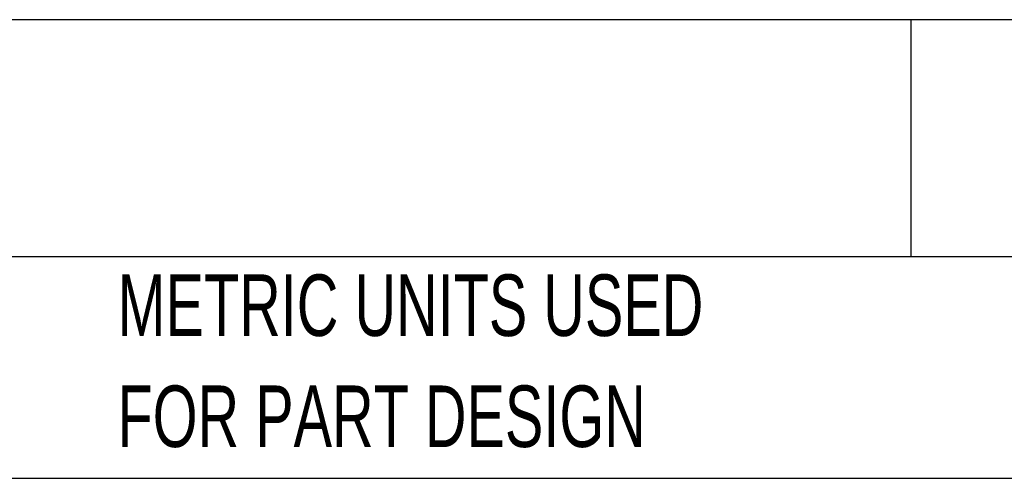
# Model space of a CAD drawing. Header units: inches. Extents: x 0.2 to 10.8, y 0.2 to 8.2.
# Tile 8 of 24: x 4.926 to 6.259, y 0.25 to 0.871. Entities that reach past the tile are written whole.
import ezdxf

# ---------------------------------------------------------------- set-up
doc = ezdxf.new("R2010")
doc.units = ezdxf.units.IN
doc.header["$MEASUREMENT"] = 0
doc.layers.add('TEXT', color=140, linetype='Continuous', lineweight=25)
doc.styles.add('SLDTEXTSTYLE0', font='TXT', dxfattribs={"width": 0.7})

msp = doc.modelspace()

# ---------------------------------------------------------------- linework, layer by layer
at = {"layer": 'TEXT'}
for p, q in [((10.75, 0.8711), (0.25, 0.8711)), ((6.1322, 0.8711), (6.1322, 0.55)), ((10.75, 0.55), (0.25, 0.55)), ((0.25, 0.25), (10.75, 0.25))]:
    msp.add_line(p, q, dxfattribs=at)

# ---------------------------------------------------------------- texts
at = {"layer": 'TEXT', "attachment_point": 1, "style": 'SLDTEXTSTYLE0'}
for s, insert, char_height in [('REER MICRON, LIGHT GRID, SENDER/RECEIVER PAIR, OBJECT DETECTION, 30MM RESOLUTION, 120MM DETECTION HEIGHT, 0-10M', (0.3136, 0.7977), 0.0625), ('METRIC UNITS USED', (5.0582, 0.5261), 0.083333), ('FOR PART DESIGN', (5.0582, 0.3757), 0.083333)]:
    msp.add_mtext(s, dxfattribs=dict(at, insert=insert, char_height=char_height))

doc.saveas('drawing.dxf')
